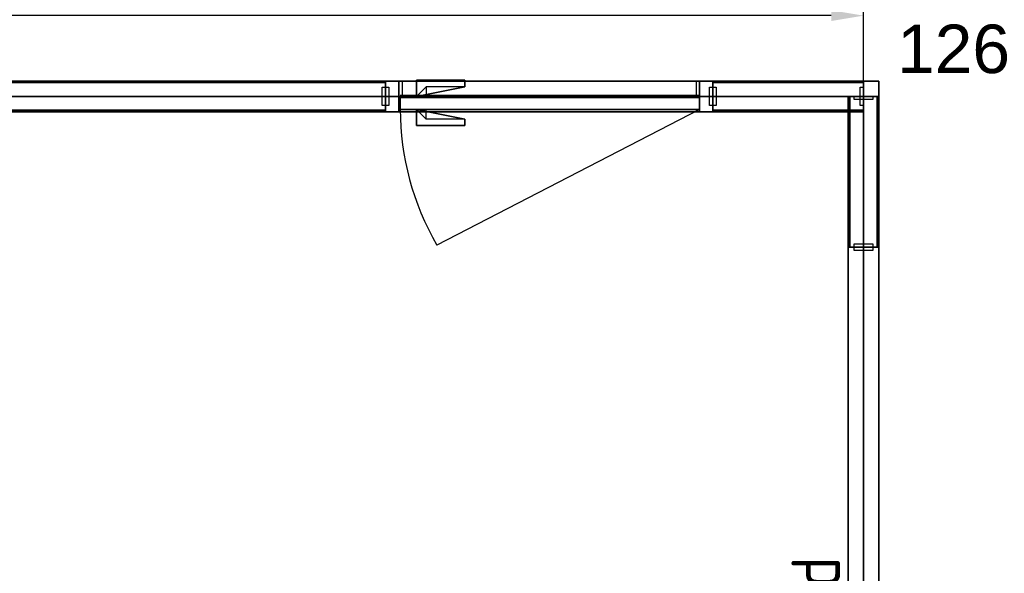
# Model space of a CAD drawing. Extents: x 3165 to 57695, y -7842 to 39081.
# Tile 11 of 248: x 11071 to 14118, y 21520 to 23233. Entities that reach past the tile are written whole.
import ezdxf
from ezdxf.enums import TextEntityAlignment as Align

# ---------------------------------------------------------------- set-up
doc = ezdxf.new("R2010")
doc.units = 0
doc.header["$LTSCALE"] = 50
doc.header["$PDSIZE"] = -5
doc.linetypes.add('HIDDEN2', pattern=[4.7625, 3.175, -1.5875])
doc.layers.get('0').update_dxf_attribs({"linetype": 'CONTINUOUS'})
doc.layers.get('DEFPOINTS').update_dxf_attribs({"linetype": 'CONTINUOUS'})
for name, color, linetype in [('AS-A38--_F----5', 2, 'CONTINUOUS'), ('AS-A38--_F---4-', 9, 'CONTINUOUS'), ('AS-A38-L_F----5', 7, 'CONTINUOUS'), ('AS-I38-E_F----5_Deuren', 7, 'CONTINUOUS'), ('AS-I38-M_F----5_Deurmodulen', 7, 'CONTINUOUS'), ('AS-I38-M_F----5_Hoekaansluitingen', 7, 'CONTINUOUS'), ('AS-I38-M_F----5_Wandmodulen', 7, 'CONTINUOUS'), ('AS-L32--_F----5', 84, 'CONTINUOUS'), ('AS-L32--_F---4-', 84, 'CONTINUOUS'), ('AS-L32--_F-23--', 84, 'CONTINUOUS'), ('AS-L32--_F123--', 84, 'CONTINUOUS'), ('AS-L38--', 7, 'CONTINUOUS'), ('AS-L38--_F----5', 7, 'CONTINUOUS'), ('AS-L38--_F---4-', 7, 'CONTINUOUS'), ('AS-L38--_F-23--', 3, 'CONTINUOUS'), ('AS-L38--_F1----', 2, 'CONTINUOUS'), ('AS-L38--_F1-----', 2, 'CONTINUOUS'), ('AS-L38--_F123--', 7, 'CONTINUOUS'), ('AS-L38GL_F---4-', 2, 'CONTINUOUS'), ('AS-L38GL_F123--', 3, 'CONTINUOUS'), ('AS-M38--_F123--_Wandlengte', 1, 'CONTINUOUS'), ('AS-T38--_F----5', 7, 'CONTINUOUS'), ('IWTEKST', 2, 'CONTINUOUS')]:
    doc.layers.add(name, color=color, linetype=linetype)
doc.layers.add('AS-I38-1_F----5', color=2, linetype='CONTINUOUS', plot=False)
doc.layers.add('IWHARTWAND', color=6, linetype='CONTINUOUS', plot=False)
doc.styles.get("Standard").update_dxf_attribs({"font": 'isocp.shx'})
doc.dimstyles.new('CWall_F2_Wandlengte', dxfattribs={"dimscale": 50, "dimtxt": 2.5, "dimasz": 2, "dimexe": 1, "dimexo": 1, "dimgap": 0.5, "dimtad": 1, "dimdec": 0, "dimdsep": 46, "dimtxsty": 'Standard', "dimcen": 2.5, "dimclrt": 2, "dimadec": 0, "dimazin": 0, "dimtfac": 1, "dimtdec": 0, "dimtix": 1, "dimtmove": 2, "dimatfit": 0, "dimfxl": 0, "dimtolj": 1, "dimtzin": 0, "dimarcsym": 0})
pattern_1 = [(60, (793, 370), (-43300, 25000), [300, -50000]), (60, (865, 444), (-43300, 25000), [100, -50000]), (60, (820, 470), (-43300, 25000), [100, -50000]), (150, (955, 450), (-25000, -43300), [200, -50000])]
pattern_2 = [(60, (793, 1230), (-43300, 25000), [300, -50000]), (60, (865, 1304), (-43300, 25000), [100, -50000]), (60, (820, 1330), (-43300, 25000), [100, -50000]), (150, (955, 1310), (-25000, -43300), [200, -50000])]
pattern_3 = [(0, (868.245, 1360), (29.7656, 59.5312), [0, -59.5312])]
pattern_4 = [(60, (793, 2090), (-43300, 25000), [300, -50000]), (60, (865, 2164), (-43300, 25000), [100, -50000]), (60, (820, 2190), (-43300, 25000), [100, -50000]), (150, (955, 2170), (-25000, -43300), [200, -50000])]
pattern_5 = [(60, (160, 2090), (-43300, 25000), [300, -50000]), (60, (230, 2164), (-43300, 25000), [100, -50000]), (60, (187, 2190), (-43300, 25000), [100, -50000]), (150, (320, 2170), (-25000, -43300), [200, -50000])]
pattern_6 = [(0, (233.25, 1360), (29.766, 59.531), [0, -59.531])]
pattern_7 = [(60, (160, 1230), (-43300, 25000), [300, -50000]), (60, (230, 1304), (-43300, 25000), [100, -50000]), (60, (187, 1330), (-43300, 25000), [100, -50000]), (150, (320, 1310), (-25000, -43300), [200, -50000])]
pattern_8 = [(60, (160, 370), (-43300, 25000), [300, -50000]), (60, (230, 444), (-43300, 25000), [100, -50000]), (60, (187, 470), (-43300, 25000), [100, -50000]), (150, (320, 450), (-25000, -43300), [200, -50000])]

# ---------------------------------------------------------------- blocks, each defined once
blk = doc.blocks.new('WandNr5o_CTA01')
at = {"layer": 'AS-T38--_F----5', "color": 0, "linetype": 'ByBlock'}
blk.add_circle((0, -18), 2.5, dxfattribs=at)
blk.add_attdef('WANDNR', text='', height=2.5, dxfattribs=at).set_placement((0, -18), align=Align.MIDDLE)
blk = doc.blocks.new('QHK-1---_CTA01')
at = {"layer": 'AS-L38--_F----5', "linetype": 'HIDDEN2'}
blk.add_line((0, 0), (0, 0, 2700), dxfattribs=at)
at = {"layer": 'AS-L38--_F---4-'}
blk.add_line((-47.5, 47.5), (-47.5, 47.5, 2700), dxfattribs=at)
for points, invisible_edges in [([(0, 47.5, 2700), (0, -47.5, 2700), (47.5, -47.5, 2700), (-47.5, 47.5, 2700)], 4), ([(47.5, -47.5, 2700), (-47.5, 47.5, 2700), (-47.5, 0, 2700), (47.5, 0, 2700)], 1), ([(47.5, 0), (47.5, 0, 60), (47.5, -47.5, 60), (47.5, -47.5)], 1), ([(47.5, 0, 2660), (47.5, 0, 2700), (47.5, -47.5, 2700), (47.5, -47.5, 2660)], 1), ([(47.5, -47.5), (47.5, -47.5, 60), (0, -47.5, 60), (0, -47.5)], 4), ([(47.5, -47.5, 2660), (47.5, -47.5, 2700), (0, -47.5, 2700), (0, -47.5, 2660)], 4)]:
    blk.add_3dface(points, dxfattribs=dict(at, invisible_edges=invisible_edges))
for points in [[(47.5, 0, 60), (47.5, 0, 2660), (47.5, -47.5, 2660), (47.5, -47.5, 60)], [(47.5, -47.5, 60), (47.5, -47.5, 2660), (0, -47.5, 2660), (0, -47.5, 60)]]:
    blk.add_3dface(points, dxfattribs=at)
at = {"layer": 'AS-L38--_F123--'}
blk.add_lwpolyline([(0, -47.5), (47.5, -47.5), (47.5, 0)], dxfattribs=at)
at = {"layer": 'DEFPOINTS'}
blk.add_point((0, 0, 2700), dxfattribs=at)
at = {"layer": 'AS-I38-M_F----5_Hoekaansluitingen', "extrusion": (1, -6.12303e-17, 0)}
blk.add_text('D126', height=125, rotation=90, dxfattribs=at).set_placement((0, 2750), align=Align.MIDDLE_LEFT)
at = {"layer": 'AS-I38-M_F----5_Hoekaansluitingen', "extrusion": (0, -1, 0)}
blk.add_text('D126', height=125, rotation=90, dxfattribs=at).set_placement((0, 2750), align=Align.MIDDLE_LEFT)
blk = doc.blocks.new('BvnAans-_CTA01')
at = {"layer": 'AS-L38--_F----5', "color": 0, "invisible_edges": 10}
blk.add_3dface([(0, 0), (1, 0), (1, 0, 1), (0, 0, 1)], dxfattribs=at)
at = {"layer": 'AS-L38--_F---4-', "invisible_edges": 10}
for points in [[(0, 0.5), (1, 0.5), (1, 0.5, 1), (0, 0.5, 1)], [(0, -0.5), (1, -0.5), (1, -0.5, 1), (0, -0.5, 1)]]:
    blk.add_3dface(points, dxfattribs=at)
at = {"layer": 'AS-L38--_F---4-'}
blk.add_3dface([(0, -0.5, 1), (0, 0.5, 1), (1, 0.5, 1), (1, -0.5, 1)], dxfattribs=at)
blk = doc.blocks.new('Q0WDSTL-_CTA01')
at = {"layer": 'AS-L38--_F-23--'}
for p, q in [((0, 0.3), (0, 0.5)), ((0, -0.3), (0, -0.5))]:
    blk.add_line(p, q, dxfattribs=at)
at = {"layer": 'AS-L38--_F-23--', "color": 1}
blk.add_lwpolyline([(0, 0.3), (1, 0.3), (1, -0.3), (0, -0.3)], dxfattribs=at)
at = {"layer": 'AS-L38--_F1-----'}
blk.add_lwpolyline([(0, 0.5), (0, -0.5)], dxfattribs=at)
blk = doc.blocks.new('3ADRDRP-_CTA01')
at = {"layer": 'AS-L38--_F----5', "color": 0}
blk.add_3dface([(0, 0), (1, 0), (1, 0, 1), (0, 0, 1)], dxfattribs=at)
at = {"layer": 'AS-L38--_F---4-'}
mesh = blk.add_polymesh((6, 3), dxfattribs=at)
for k, corner in enumerate([(1, -0.5, 1), (1, -0.5), (1, -0.5), (0, -0.5, 1), (0, -0.5), (0, -0.5), (0, 0.5, 1), (0, 0.5), (0, -0.5), (1, 0.5, 1), (1, 0.5), (1, -0.5), (1, 0.5, 1), (1, 0.5, 1), (1, -0.5, 1), (0, 0.5, 1), (0, 0.5, 1), (0, -0.5, 1)]):
    mesh.set_mesh_vertex(divmod(k, 3), corner)
blk = doc.blocks.new('Q0DRSTL-_CTA01')
at = {"layer": 'AS-L38--_F----5', "color": 0}
blk.add_3dface([(0, 0), (1, 0), (1, 0, 1), (0, 0, 1)], dxfattribs=at)
at = {"layer": 'AS-L38--_F-23--', "color": 0}
for p, q in [((0, 0.5), (0, 0.3)), ((1, 0.5), (1, 0)), ((1, 0), (1.25, 0)), ((0, -0.5), (0, -0.3))]:
    blk.add_line(p, q, dxfattribs=at)
for points in [[(1, 0.5), (0, 0.5)], [(0, -0.5), (1.25, -0.5), (1.25, 0)]]:
    blk.add_lwpolyline(points, dxfattribs=at)
at = {"layer": 'AS-L38--_F1----', "color": 0}
blk.add_lwpolyline([(0, -0.5), (1, -0.5), (1, 0.5), (0, 0.5)], close=True, dxfattribs=at)
at = {"layer": 'AS-L38--_F---4-'}
mesh = blk.add_polymesh((6, 3), dxfattribs=at)
for k, corner in enumerate([(1, -0.5, 1), (1, -0.5), (1, -0.5), (0, -0.5, 1), (0, -0.5), (0, -0.5), (0, 0.5, 1), (0, 0.5), (0, -0.5), (1, 0.5, 1), (1, 0.5), (1, -0.5), (1, 0.5, 1), (1, 0.5, 1), (1, -0.5, 1), (0, 0.5, 1), (0, 0.5, 1), (0, -0.5, 1)]):
    mesh.set_mesh_vertex(divmod(k, 3), corner)
blk = doc.blocks.new('ddch1---_CTA01')
at = {"layer": 'AS-L32--_F----5', "color": 1}
for p, q in [((0, 0.075), (1, 0.075, 0.5)), ((1, 0.075, 0.5), (0, 0.075, 1))]:
    blk.add_line(p, q, dxfattribs=at)
at = {"layer": 'AS-L32--_F----5', "color": 1, "linetype": 'HIDDEN2'}
for p, q in [((0, -0.075), (1, -0.075, 0.5)), ((1, -0.075, 0.5), (0, -0.075, 1))]:
    blk.add_line(p, q, dxfattribs=at)
at = {"layer": 'AS-L32--_F----5'}
blk.add_3dface([(0, 0), (0, 0, 1), (1, 0, 1), (1, 0)], dxfattribs=at)
at = {"layer": 'AS-L32--_F---4-'}
for points in [[(0, 1), (0, 1, 1), (1, 1, 1), (1, 1)], [(0, 1), (0, 0), (0, 0, 1), (0, 1, 1)], [(0, 0, 1), (0, 1, 1), (1, 1, 1), (1, 0, 1)], [(1, 1, 1), (1, 0, 1), (1, 0), (1, 1)], [(0, 0), (0, 0, 1), (1, 0, 1), (1, 0)]]:
    blk.add_3dface(points, dxfattribs=at)
at = {"layer": 'AS-L32--_F123--', "color": 1}
blk.add_line((0, 1), (0.8776, 11.4994), dxfattribs=at)
at = {"layer": 'AS-L32--_F123--'}
for p, q in [((1, 1), (0, 1)), ((0, 1), (0, 0)), ((1, 0), (1, 1)), ((0, 0), (1, 0))]:
    blk.add_line(p, q, dxfattribs=at)
at = {"layer": 'AS-L32--_F123--', "color": 1}
blk.add_ellipse((0, 1), major_axis=(0, 21.9), ratio=0.045662, start_param=-1.570796, end_param=-1.070796, dxfattribs=at)
at = {"layer": 'DEFPOINTS'}
blk.add_point((0, 0), dxfattribs=at)
blk.add_point((0, 0), dxfattribs=at)
blk = doc.blocks.new('KlnkRcht_CTA01')
at = {"layer": 'AS-L32--_F----5'}
blk.add_polyline3d([(-0.5, 0, -0.5), (0.5, 0, -0.5), (0.5, 0, 0.5), (-0.5, 0, 0.5)], close=True, dxfattribs=at)
at = {"layer": 'AS-L32--_F-23--'}
for p, q in [((0.3, -0.6, -0.5), (0.3, 0, -0.5)), ((0.5, 0, -0.5), (0.5, -1, -0.5)), ((-0.5, -1, -0.5), (-0.5, -0.6, -0.5)), ((-0.5, -0.6, -0.5), (0.3, -0.6, -0.5)), ((0.5, -1, -0.5), (-0.5, -1, -0.5))]:
    blk.add_line(p, q, dxfattribs=at)
at = {"layer": 'AS-L32--_F---4-'}
mesh = blk.add_polyface(dxfattribs=at)
corners = [(0.5, 0, -0.5), (0.5, -1, -0.5), (-0.5, -1, -0.5), (-0.5, -0.6, -0.5), (0.3, -0.6, -0.5), (0.3, 0, -0.5), (0.5, 0, 0.5), (0.5, -1, 0.5), (-0.5, -1, 0.5), (-0.5, -0.6, 0.5), (0.3, -0.6, 0.5), (0.3, 0, 0.5)]
mesh.append_faces([[corners[k] for k in face] for face in [(0, 1, 7, 6), (1, 2, 8, 7), (2, 3, 9, 8)]])
mesh.append_faces([[corners[k] for k in face] for face in [(6, 10, 11)]], dxfattribs={"vtx0": -1})
mesh.append_faces([[corners[k] for k in face] for face in [(6, 9, 10)]], dxfattribs={"vtx0": -1, "vtx2": -1})
mesh.append_faces([[corners[k] for k in face] for face in [(6, 7, 8, 9)]], dxfattribs={"vtx3": -1})
blk = doc.blocks.new('QDR-1---_CTA01')
at = {"layer": 'DEFPOINTS'}
blk.add_point((0, 0, 2700), dxfattribs=at)
at = {"layer": 'AS-L38--'}
for name, p, xscale, yscale, zscale in [('ddch1---_CTA01', (41.5, 0, 10), 926, 40, 2585), ('KlnkRcht_CTA01', (842.5, 40, 1050), 150, -50, 20), ('BvnAans-_CTA01', (0, 0, 2660), 1013, 95, 40), ('Q0WDSTL-_CTA01', (0, 0), 10, 95, 10), ('3ADRDRP-_CTA01', (0, 0, 2595), 1013, 95, 65), ('Q0DRSTL-_CTA01', (0, 0), 41.5, 95, 2595), ('Q0DRSTL-_CTA01', (1013, 0), -41.5, 95, 2595), ('KlnkRcht_CTA01', (842.5, 0, 1050), 150, 50, 20)]:
    blk.add_blockref(name, p, dxfattribs=dict(at, xscale=xscale, yscale=yscale, zscale=zscale))
at = {"layer": 'AS-L38--', "xscale": 10, "yscale": 95, "zscale": 10, "rotation": 180}
blk.add_blockref('Q0WDSTL-_CTA01', (1013, 0), dxfattribs=at)
at = {"layer": 'AS-I38-E_F----5_Deuren', "extrusion": (0, -1, 0)}
blk.add_text('926x2585', height=90, dxfattribs=at).set_placement((959, 175), align=Align.BOTTOM_RIGHT)
at = {"layer": 'AS-I38-M_F----5_Deurmodulen', "extrusion": (0, -1, 0)}
blk.add_text('DA', height=125, rotation=90, dxfattribs=at).set_placement((506.5, 2750), align=Align.MIDDLE_LEFT)
blk = doc.blocks.new('OndrAans_CTA01')
at = {"layer": 'AS-L38--_F----5', "color": 0, "invisible_edges": 10}
blk.add_3dface([(0, 0), (1, 0), (1, 0, 1), (0, 0, 1)], dxfattribs=at)
at = {"layer": 'AS-L38--_F---4-', "invisible_edges": 10}
for points in [[(0, 0.5), (1, 0.5), (1, 0.5, 1), (0, 0.5, 1)], [(0, -0.5), (1, -0.5), (1, -0.5, 1), (0, -0.5, 1)]]:
    blk.add_3dface(points, dxfattribs=at)
at = {"layer": 'AS-L38--_F123--', "color": 0}
blk.add_3dface([(0, -0.5), (1, -0.5), (1, 0.5), (0, 0.5)], dxfattribs=at)
blk = doc.blocks.new('QPGLAS--_CTA01')
at = {"layer": 'AS-L38--_F----5', "color": 0}
blk.add_3dface([(0, 0), (1, 0), (1, 0, 1), (0, 0, 1)], dxfattribs=at)
at = {"layer": 'AS-L38GL_F123--'}
blk.add_line((0, 0), (1, 0), dxfattribs=at)
at = {"layer": 'AS-L38GL_F---4-'}
mesh = blk.add_polymesh((6, 3), dxfattribs=at)
for k, corner in enumerate([(1, -0.45, 1), (1, -0.45), (1, -0.45), (0, -0.45, 1), (0, -0.45), (0, -0.45), (0, 0.45, 1), (0, 0.45), (0, -0.45), (1, 0.45, 1), (1, 0.45), (1, -0.45), (1, 0.45, 1), (1, 0.45, 1), (1, -0.45, 1), (0, 0.45, 1), (0, 0.45, 1), (0, -0.45, 1)]):
    mesh.set_mesh_vertex(divmod(k, 3), corner)
blk = doc.blocks.new('O4------_CTA01')
blk.add_blockref('QPGLAS--_CTA01', (0, 0))
blk = doc.blocks.new('QWND84--_CTA01')
at = {"layer": 'AS-A38--_F----5', "extrusion": (0, -1, 0)}
h = blk.add_hatch(dxfattribs=at)
h.set_pattern_fill('GLAS2', color=256, scale=50, angle=60, style=0, pattern_type=2)
h.set_pattern_definition(pattern_1)
h.paths.add_polyline_path([(0, 60), (1736.49, 60), (1736.49, 940), (0, 940)])
h = blk.add_hatch(dxfattribs=at)
h.set_pattern_fill('GLAS2', color=256, scale=50, angle=60, style=0, pattern_type=2)
h.set_pattern_definition(pattern_2)
h.paths.add_polyline_path([(0, 940), (1736.49, 940), (1736.49, 1780), (0, 1780)])
h = blk.add_hatch(dxfattribs=at)
h.set_pattern_fill('GLAS2', color=256, scale=50, angle=60, style=0, pattern_type=2)
h.set_pattern_definition(pattern_4)
h.paths.add_polyline_path([(0, 1780), (1736.49, 1780), (1736.49, 2660), (0, 2660)])
h = blk.add_hatch(dxfattribs=at)
h.set_pattern_fill('DOTS', color=256, scale=37.5, style=0)
h.set_pattern_definition(pattern_3)
h.paths.add_polyline_path([(10, 950), (1726.49, 950), (1726.49, 1770), (10, 1770)])
at = {"layer": 'AS-A38--_F---4-', "extrusion": (0, -1, 0)}
h = blk.add_hatch(dxfattribs=at)
h.set_pattern_fill('GLAS2', color=256, scale=50, angle=60, style=0, pattern_type=2)
h.set_pattern_definition(pattern_4)
h.paths.add_polyline_path([(0, 1780), (1736.49, 1780), (1736.49, 2660), (0, 2660)])
h = blk.add_hatch(dxfattribs=at)
h.set_pattern_fill('GLAS2', color=256, scale=50, angle=60, style=0, pattern_type=2)
h.set_pattern_definition(pattern_2)
h.paths.add_polyline_path([(0, 940), (1736.49, 940), (1736.49, 1780), (0, 1780)])
h = blk.add_hatch(dxfattribs=at)
h.set_pattern_fill('GLAS2', color=256, scale=50, angle=60, style=0, pattern_type=2)
h.set_pattern_definition(pattern_1)
h.paths.add_polyline_path([(0, 60), (1736.49, 60), (1736.49, 940), (0, 940)])
h = blk.add_hatch(dxfattribs=at)
h.set_pattern_fill('DOTS', color=256, scale=37.5, style=0)
h.set_pattern_definition(pattern_3)
h.paths.add_polyline_path([(10, 950), (1726.49, 950), (1726.49, 1770), (10, 1770)])
h = blk.add_hatch(dxfattribs=at)
h.set_pattern_fill('GLAS2', color=256, scale=50, angle=60, style=0, pattern_type=2)
h.set_pattern_definition(pattern_4)
h.paths.add_polyline_path([(0, 1780), (1736.49, 1780), (1736.49, 2660), (0, 2660)])
h = blk.add_hatch(dxfattribs=at)
h.set_pattern_fill('GLAS2', color=256, scale=50, angle=60, style=0, pattern_type=2)
h.set_pattern_definition(pattern_2)
h.paths.add_polyline_path([(0, 940), (1736.49, 940), (1736.49, 1780), (0, 1780)])
h = blk.add_hatch(dxfattribs=at)
h.set_pattern_fill('GLAS2', color=256, scale=50, angle=60, style=0, pattern_type=2)
h.set_pattern_definition(pattern_1)
h.paths.add_polyline_path([(0, 60), (1736.49, 60), (1736.49, 940), (0, 940)])
h = blk.add_hatch(dxfattribs=at)
h.set_pattern_fill('DOTS', color=256, scale=37.5, style=0)
h.set_pattern_definition(pattern_3)
h.paths.add_polyline_path([(10, 950), (1726.49, 950), (1726.49, 1770), (10, 1770)])
at = {"layer": 'DEFPOINTS'}
blk.add_point((0, 0, 2700), dxfattribs=at)
at = {"layer": 'AS-L38--', "yscale": 95}
for name, p, xscale, zscale in [('BvnAans-_CTA01', (0, 0, 2660), 1736.490000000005, 40), ('OndrAans_CTA01', (0, 0), 1736.490000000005, 60), ('Q0WDSTL-_CTA01', (0, 0), 10, 10), ('O4------_CTA01', (0, 0, 1780), 1736.490000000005, 880), ('O4------_CTA01', (0, 0, 940), 1736.490000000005, 840), ('O4------_CTA01', (0, 0, 60), 1736.490000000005, 880)]:
    blk.add_blockref(name, p, dxfattribs=dict(at, xscale=xscale, zscale=zscale))
at = {"layer": 'AS-L38--', "xscale": 10, "yscale": 95, "zscale": 10, "rotation": 180}
blk.add_blockref('Q0WDSTL-_CTA01', (1736.49, 0), dxfattribs=at)
at = {"layer": 'AS-I38-1_F----5', "extrusion": (0, -1, 0)}
blk.add_text('3', height=90, dxfattribs=at).set_placement((40, 130))
at = {"layer": 'AS-I38-M_F----5_Wandmodulen', "extrusion": (0, -1, 0)}
blk.add_text('GH', height=125, rotation=90, dxfattribs=at).set_placement((868.25, 2750), align=Align.MIDDLE_LEFT)
blk = doc.blocks.new('QWND89--_CTA01')
at = {"layer": 'AS-A38--_F----5', "extrusion": (0, -1, 0)}
h = blk.add_hatch(dxfattribs=at)
h.set_pattern_fill('GLAS2', color=256, scale=50, angle=60, style=0, pattern_type=2)
h.set_pattern_definition(pattern_5)
h.paths.add_polyline_path([(0, 1780), (466.5, 1780), (466.5, 2660), (0, 2660)])
h = blk.add_hatch(dxfattribs=at)
h.set_pattern_fill('GLAS2', color=256, scale=50, angle=60, style=0, pattern_type=2)
h.set_pattern_definition(pattern_7)
h.paths.add_polyline_path([(0, 940), (466.5, 940), (466.5, 1780), (0, 1780)])
h = blk.add_hatch(dxfattribs=at)
h.set_pattern_fill('GLAS2', color=256, scale=50, angle=60, style=0, pattern_type=2)
h.set_pattern_definition(pattern_8)
h.paths.add_polyline_path([(0, 60), (466.5, 60), (466.5, 940), (0, 940)])
h = blk.add_hatch(dxfattribs=at)
h.set_pattern_fill('DOTS', color=256, scale=37.5, style=0)
h.set_pattern_definition(pattern_6)
h.paths.add_polyline_path([(10, 950), (456.5, 950), (456.5, 1770), (10, 1770)])
at = {"layer": 'AS-A38--_F---4-', "extrusion": (0, -1, 0)}
h = blk.add_hatch(dxfattribs=at)
h.set_pattern_fill('GLAS2', color=256, scale=50, angle=60, style=0, pattern_type=2)
h.set_pattern_definition(pattern_5)
h.paths.add_polyline_path([(0, 1780), (466.5, 1780), (466.5, 2660), (0, 2660)])
h = blk.add_hatch(dxfattribs=at)
h.set_pattern_fill('GLAS2', color=256, scale=50, angle=60, style=0, pattern_type=2)
h.set_pattern_definition(pattern_7)
h.paths.add_polyline_path([(0, 940), (466.5, 940), (466.5, 1780), (0, 1780)])
h = blk.add_hatch(dxfattribs=at)
h.set_pattern_fill('GLAS2', color=256, scale=50, angle=60, style=0, pattern_type=2)
h.set_pattern_definition(pattern_8)
h.paths.add_polyline_path([(0, 60), (466.5, 60), (466.5, 940), (0, 940)])
h = blk.add_hatch(dxfattribs=at)
h.set_pattern_fill('DOTS', color=256, scale=37.5, style=0)
h.set_pattern_definition(pattern_6)
h.paths.add_polyline_path([(10, 950), (456.5, 950), (456.5, 1770), (10, 1770)])
h = blk.add_hatch(dxfattribs=at)
h.set_pattern_fill('GLAS2', color=256, scale=50, angle=60, style=0, pattern_type=2)
h.set_pattern_definition(pattern_5)
h.paths.add_polyline_path([(0, 1780), (466.5, 1780), (466.5, 2660), (0, 2660)])
h = blk.add_hatch(dxfattribs=at)
h.set_pattern_fill('GLAS2', color=256, scale=50, angle=60, style=0, pattern_type=2)
h.set_pattern_definition(pattern_7)
h.paths.add_polyline_path([(0, 940), (466.5, 940), (466.5, 1780), (0, 1780)])
h = blk.add_hatch(dxfattribs=at)
h.set_pattern_fill('GLAS2', color=256, scale=50, angle=60, style=0, pattern_type=2)
h.set_pattern_definition(pattern_8)
h.paths.add_polyline_path([(0, 60), (466.5, 60), (466.5, 940), (0, 940)])
h = blk.add_hatch(dxfattribs=at)
h.set_pattern_fill('DOTS', color=256, scale=37.5, style=0)
h.set_pattern_definition(pattern_6)
h.paths.add_polyline_path([(10, 950), (456.5, 950), (456.5, 1770), (10, 1770)])
at = {"layer": 'DEFPOINTS'}
blk.add_point((0, 0, 2700), dxfattribs=at)
at = {"layer": 'AS-L38--', "yscale": 95}
for name, p, xscale, zscale in [('BvnAans-_CTA01', (0, 0, 2660), 466.5, 40), ('OndrAans_CTA01', (0, 0), 466.5, 60), ('Q0WDSTL-_CTA01', (0, 0), 10, 10), ('O4------_CTA01', (0, 0, 940), 466.5, 840), ('O4------_CTA01', (0, 0, 1780), 466.5, 880), ('O4------_CTA01', (0, 0, 60), 466.5, 880)]:
    blk.add_blockref(name, p, dxfattribs=dict(at, xscale=xscale, zscale=zscale))
at = {"layer": 'AS-L38--', "xscale": 10, "yscale": 95, "zscale": 10, "rotation": 180}
blk.add_blockref('Q0WDSTL-_CTA01', (466.5, 0), dxfattribs=at)
at = {"layer": 'AS-I38-1_F----5', "extrusion": (0, -1, 0)}
blk.add_text('98', height=90, dxfattribs=at).set_placement((40, 130))
at = {"layer": 'AS-I38-M_F----5_Wandmodulen', "extrusion": (0, -1, 0)}
blk.add_text('GH', height=125, rotation=90, dxfattribs=at).set_placement((233.2, 2750), align=Align.MIDDLE_LEFT)
blk = doc.blocks.new('QWND90--_CTA01')
at = {"layer": 'AS-A38--_F----5', "extrusion": (0, -1, 0)}
h = blk.add_hatch(dxfattribs=at)
h.set_pattern_fill('GLAS2', color=256, scale=50, angle=60, style=0, pattern_type=2)
h.set_pattern_definition(pattern_8)
h.paths.add_polyline_path([(0, 60), (466.5, 60), (466.5, 940), (0, 940)])
h = blk.add_hatch(dxfattribs=at)
h.set_pattern_fill('GLAS2', color=256, scale=50, angle=60, style=0, pattern_type=2)
h.set_pattern_definition(pattern_7)
h.paths.add_polyline_path([(0, 940), (466.5, 940), (466.5, 1780), (0, 1780)])
h = blk.add_hatch(dxfattribs=at)
h.set_pattern_fill('GLAS2', color=256, scale=50, angle=60, style=0, pattern_type=2)
h.set_pattern_definition(pattern_5)
h.paths.add_polyline_path([(0, 1780), (466.5, 1780), (466.5, 2660), (0, 2660)])
h = blk.add_hatch(dxfattribs=at)
h.set_pattern_fill('DOTS', color=256, scale=37.5, style=0)
h.set_pattern_definition(pattern_6)
h.paths.add_polyline_path([(10, 950), (456.5, 950), (456.5, 1770), (10, 1770)])
at = {"layer": 'AS-A38--_F---4-', "extrusion": (0, -1, 0)}
h = blk.add_hatch(dxfattribs=at)
h.set_pattern_fill('GLAS2', color=256, scale=50, angle=60, style=0, pattern_type=2)
h.set_pattern_definition(pattern_5)
h.paths.add_polyline_path([(0, 1780), (466.5, 1780), (466.5, 2660), (0, 2660)])
h = blk.add_hatch(dxfattribs=at)
h.set_pattern_fill('GLAS2', color=256, scale=50, angle=60, style=0, pattern_type=2)
h.set_pattern_definition(pattern_7)
h.paths.add_polyline_path([(0, 940), (466.5, 940), (466.5, 1780), (0, 1780)])
h = blk.add_hatch(dxfattribs=at)
h.set_pattern_fill('GLAS2', color=256, scale=50, angle=60, style=0, pattern_type=2)
h.set_pattern_definition(pattern_8)
h.paths.add_polyline_path([(0, 60), (466.5, 60), (466.5, 940), (0, 940)])
h = blk.add_hatch(dxfattribs=at)
h.set_pattern_fill('DOTS', color=256, scale=37.5, style=0)
h.set_pattern_definition(pattern_6)
h.paths.add_polyline_path([(10, 950), (456.5, 950), (456.5, 1770), (10, 1770)])
h = blk.add_hatch(dxfattribs=at)
h.set_pattern_fill('GLAS2', color=256, scale=50, angle=60, style=0, pattern_type=2)
h.set_pattern_definition(pattern_5)
h.paths.add_polyline_path([(0, 1780), (466.5, 1780), (466.5, 2660), (0, 2660)])
h = blk.add_hatch(dxfattribs=at)
h.set_pattern_fill('GLAS2', color=256, scale=50, angle=60, style=0, pattern_type=2)
h.set_pattern_definition(pattern_7)
h.paths.add_polyline_path([(0, 940), (466.5, 940), (466.5, 1780), (0, 1780)])
h = blk.add_hatch(dxfattribs=at)
h.set_pattern_fill('GLAS2', color=256, scale=50, angle=60, style=0, pattern_type=2)
h.set_pattern_definition(pattern_8)
h.paths.add_polyline_path([(0, 60), (466.5, 60), (466.5, 940), (0, 940)])
h = blk.add_hatch(dxfattribs=at)
h.set_pattern_fill('DOTS', color=256, scale=37.5, style=0)
h.set_pattern_definition(pattern_6)
h.paths.add_polyline_path([(10, 950), (456.5, 950), (456.5, 1770), (10, 1770)])
at = {"layer": 'DEFPOINTS'}
blk.add_point((0, 0, 2700), dxfattribs=at)
at = {"layer": 'AS-L38--', "yscale": 95}
for name, p, xscale, zscale in [('BvnAans-_CTA01', (0, 0, 2660), 466.5, 40), ('OndrAans_CTA01', (0, 0), 466.5, 60), ('Q0WDSTL-_CTA01', (0, 0), 10, 10), ('O4------_CTA01', (0, 0, 1780), 466.5, 880), ('O4------_CTA01', (0, 0, 940), 466.5, 840), ('O4------_CTA01', (0, 0, 60), 466.5, 880)]:
    blk.add_blockref(name, p, dxfattribs=dict(at, xscale=xscale, zscale=zscale))
at = {"layer": 'AS-L38--', "xscale": 10, "yscale": 95, "zscale": 10, "rotation": 180}
blk.add_blockref('Q0WDSTL-_CTA01', (466.5, 0), dxfattribs=at)
at = {"layer": 'AS-I38-1_F----5', "extrusion": (0, -1, 0)}
blk.add_text('1', height=90, dxfattribs=at).set_placement((40, 130))
at = {"layer": 'AS-I38-M_F----5_Wandmodulen', "extrusion": (0, -1, 0)}
blk.add_text('GH', height=125, rotation=90, dxfattribs=at).set_placement((233.2, 2750), align=Align.MIDDLE_LEFT)
blk = doc.blocks.new('D1------_CTA01')
at = {"layer": 'AS-L38--_F----5', "color": 0}
blk.add_3dface([(0, 0), (1, 0), (1, 0, 1), (0, 0, 1)], dxfattribs=at)
at = {"layer": 'AS-L38--_F---4-'}
for points in [[(0, 0.5), (1, 0.5), (1, 0.5, 1), (0, 0.5, 1)], [(0, -0.5), (1, -0.5), (1, -0.5, 1), (0, -0.5, 1)]]:
    blk.add_3dface(points, dxfattribs=at)
blk = doc.blocks.new('QWND20--_CTA01')
at = {"layer": 'AS-A38--_F----5', "extrusion": (0, -1, 0)}
h = blk.add_hatch(dxfattribs=at)
h.set_pattern_fill('CROSS', color=256, scale=5, style=0)
h.set_pattern_definition([(0, (341.625, 1570), (31.75, 31.75), [15.875, -47.625]), (90, (349.562, 1562.062), (-31.75, 31.75), [15.875, -47.625])])
h.paths.add_polyline_path([(0, 940), (1366.5, 1780), (0, 1780)])
h = blk.add_hatch(dxfattribs=at)
h.set_pattern_fill('ANSI31', color=256, scale=50, angle=135, style=0)
h.set_pattern_definition([(180, (1024.88, 1150), (-2e-14, -158.75), [])])
h.paths.add_polyline_path([(0, 940), (1366.5, 940), (1366.5, 1780)])
at = {"layer": 'AS-A38--_F---4-', "extrusion": (0, -1, 0)}
h = blk.add_hatch(dxfattribs=at)
h.set_pattern_fill('ANSI31', color=256, scale=50, angle=135, style=0)
h.set_pattern_definition([(180, (683.25, 1360), (-2e-14, -158.75), [])])
h.paths.add_polyline_path([(0, 940), (1366.5, 940), (1366.5, 1780), (0, 1780)])
h = blk.add_hatch(dxfattribs=at)
h.set_pattern_fill('CROSS', color=256, scale=5, style=0)
h.set_pattern_definition([(0, (683.25, 1360), (31.75, 31.75), [15.875, -47.625]), (90, (691.188, 1352.062), (-31.75, 31.75), [15.875, -47.625])])
h.paths.add_polyline_path([(0, 940), (1366.5, 940), (1366.5, 1780), (0, 1780)])
at = {"layer": 'AS-A38-L_F----5', "extrusion": (0, -1, 0)}
blk.add_line((0, 0, 940), (1366.5, 0, 1780), dxfattribs=at)
at = {"layer": 'DEFPOINTS'}
blk.add_point((0, 0, 2700), dxfattribs=at)
at = {"layer": 'AS-L38--', "yscale": 95}
for name, p, xscale, zscale in [('BvnAans-_CTA01', (0, 0, 2660), 1366.5, 40), ('OndrAans_CTA01', (0, 0), 1366.5, 60), ('Q0WDSTL-_CTA01', (0, 0), 10, 10), ('D1------_CTA01', (0, 0, 1780), 1366.5, 880), ('D1------_CTA01', (0, 0, 940), 1366.5, 840), ('D1------_CTA01', (0, 0, 60), 1366.5, 880)]:
    blk.add_blockref(name, p, dxfattribs=dict(at, xscale=xscale, zscale=zscale))
at = {"layer": 'AS-L38--', "xscale": 10, "yscale": 95, "zscale": 10, "rotation": 180}
blk.add_blockref('Q0WDSTL-_CTA01', (1366.5, 0), dxfattribs=at)
at = {"layer": 'AS-I38-1_F----5', "extrusion": (0, -1, 0)}
blk.add_text('2', height=90, dxfattribs=at).set_placement((40, 130))
at = {"layer": 'AS-I38-M_F----5_Wandmodulen', "extrusion": (0, -1, 0)}
blk.add_text('AH-Z2', height=125, rotation=90, dxfattribs=at).set_placement((683.2, 2750), align=Align.MIDDLE_LEFT)
blk = doc.blocks.new('*D479')
at = {"layer": 'AS-M38--_F123--_Wandlengte', "color": 0, "lineweight": -2}
for p, q in [((10016.6, 23045.2), (10016.6, 23295.2)), ((13682.6, 23045.2), (13682.6, 23295.2)), ((13582.6, 23245.2), (10116.6, 23245.2))]:
    blk.add_line(p, q, dxfattribs=at)
at = {"layer": 'AS-M38--_F123--_Wandlengte', "color": 0}
for points in [[(10116.6, 23261.9), (10116.6, 23228.5), (10016.6, 23245.2)], [(13582.6, 23261.9), (13582.6, 23228.5), (13682.6, 23245.2)]]:
    blk.add_solid(points, dxfattribs=at)
at = {"layer": 'DEFPOINTS', "color": 0}
for p in [(10016.6, 23245.2), (10016.6, 22995.2), (13682.6, 22995.2)]:
    blk.add_point(p, dxfattribs=at)
at = {"layer": 'AS-M38--_F123--_Wandlengte', "color": 2, "insert": (12264.6, 23332.7), "char_height": 125, "attachment_point": 5, "rotation": 359.9998}
blk.add_mtext('\\A1;3666', dxfattribs=at)

msp = doc.modelspace()

# ---------------------------------------------------------------- linework, layer by layer
at = {"layer": 'IWHARTWAND'}
for p in [(10016.6, 22995.2), (13682.6, 19538.2)]:
    msp.add_line(p, (13682.6, 22995.2), dxfattribs=at)

# ---------------------------------------------------------------- block references
at = {"layer": 'AS-L38--'}
for name, p, rotation in [('QHK-1---_CTA01', (13682.6, 22995.2), 89.9999999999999), ('QWND84--_CTA01', (12203.1, 22995.2), 180), ('QDR-1---_CTA01', (13216.1, 22995.2), 180), ('QWND90--_CTA01', (13682.6, 22995.2), 180), ('QWND89--_CTA01', (13682.6, 22528.7), 89.99999999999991), ('QWND20--_CTA01', (13682.6, 21162.2), 89.99999999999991)]:
    msp.add_blockref(name, p, dxfattribs=dict(at, rotation=rotation))
at = {"layer": 'AS-L38--', "extrusion": (0, 1, 0)}
ref = msp.add_blockref('WandNr5o_CTA01', (-11802.1, -100, 22995.2), dxfattribs=dict(at, xscale=50, yscale=50, zscale=50))
ref.add_attrib('WANDNR', '9', dxfattribs={"layer": 'AS-T38--_F----5', "color": 0, "linetype": 'ByBlock', "extrusion": (0, 1, 0), "height": 125}).set_placement((-11802.1, -1000, 22995.2), align=Align.MIDDLE)

# ---------------------------------------------------------------- texts
at = {"layer": 'IWTEKST', "insert": (13786.5, 23217.4, 60), "char_height": 150, "width": 3405, "attachment_point": 1}
msp.add_mtext('{\\fArial|b0|i0|c0|p34;126}', dxfattribs=at)
at = {"layer": 'IWTEKST', "insert": (13460, 20671.6), "char_height": 150, "width": 3405, "attachment_point": 1, "rotation": 90}
msp.add_mtext('whiteboard', dxfattribs=at)

# ---------------------------------------------------------------- dimensions: what is measured, and where the dimension line sits
at = {"layer": 'AS-M38--_F123--_Wandlengte'}
dim = msp.add_linear_dim(base=(10016.6, 23245.2), p1=(13682.6, 22995.2), p2=(10016.6, 22995.2), angle=179.9998, dimstyle='CWall_F2_Wandlengte', dxfattribs=at)
dim.commit()
dim.dimension.update_dxf_attribs({"geometry": '*D479', "text_midpoint": (12264.6, 23332.7), "dimtype": 161})

doc.saveas('drawing.dxf')
